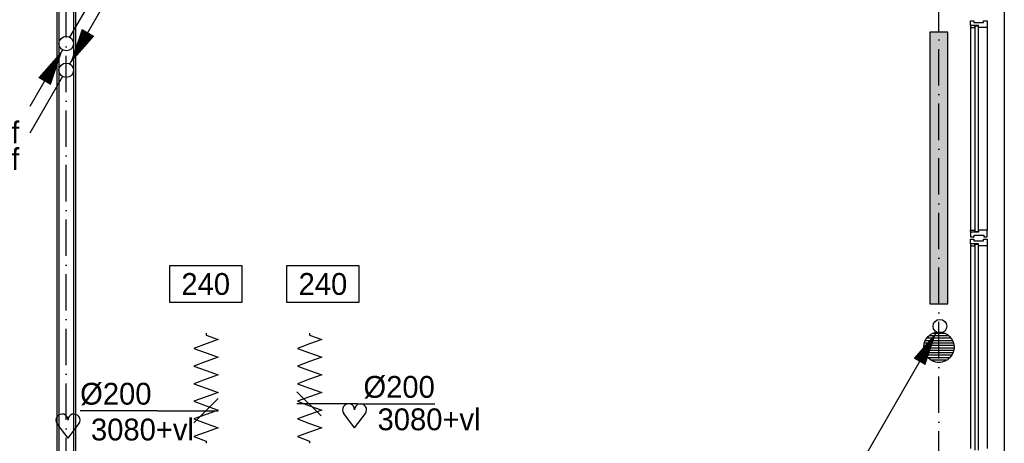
# Model space of a CAD drawing. Extents: x -41378 to 114803, y -24080 to 82188.
# Tile 135 of 137: x 99107 to 107231, y 70835 to 74327. Entities that reach past the tile are written whole.
import ezdxf
from ezdxf.enums import TextEntityAlignment as Align

# ---------------------------------------------------------------- set-up
doc = ezdxf.new("R2010")
doc.units = 0
doc.header["$LTSCALE"] = 50
doc.linetypes.add('2322107', pattern=[2000, 1000, 1000])
doc.linetypes.add('DASHDOT', pattern=[9, 6, -1.5, 0, -1.5])
doc.layers.get('0').update_dxf_attribs({"linetype": 'CONTINUOUS'})
for name, color, linetype in [('AL$7----_STRAMIEN', 1, 'DASHDOT'), ('AL21----_BUITENWAND', 4, 'CONTINUOUS'), ('AL22----_BINNENWAND', 7, 'CONTINUOUS'), ('AL28----_KONSTRUKTIE', 3, 'CONTINUOUS'), ('AL31----_BUITENKOZ', 7, 'CONTINUOUS'), ('ALXAA---_GEWBETON', 12, 'CONTINUOUS'), ('ALXOU---_GLAS', 7, 'CONTINUOUS'), ('WL5448--', 4, 'CONTINUOUS'), ('WL561---', 4, 'CONTINUOUS'), ('WL561---_AANVOER', 4, 'CONTINUOUS'), ('WL570---_TOEVOER', 3, 'CONTINUOUS'), ('WM570---', 1, 'CONTINUOUS')]:
    doc.layers.add(name, color=color, linetype=linetype)
doc.layers.get('0').freeze()
doc.styles.add('BURO-018', font='BUROFONT.shx', dxfattribs={"height": 90})

# ---------------------------------------------------------------- blocks, each defined once
blk = doc.blocks.new('2322401')
at = {"color": 0, "linetype": 'CONTINUOUS'}
for p, q in [((-0.5, 0.5, 1), (-0.5, 0.5)), ((-0.5, 0.5, 1), (-0.5, -0.5, 1)), ((0.5, 0.5, 1), (-0.5, 0.5, 1)), ((0.5, 0.5), (-0.5, 0.5)), ((-0.5, 0.5), (-0.5, -0.5)), ((0.5, 0.5, 1), (0.5, 0.5)), ((0.5, -0.5, 1), (0.5, 0.5, 1)), ((0.5, -0.5), (0.5, 0.5)), ((-0.5, -0.5, 1), (-0.5, -0.5)), ((-0.5, -0.5, 1), (0.5, -0.5, 1)), ((-0.5, -0.5), (0.5, -0.5)), ((0.5, -0.5, 1), (0.5, -0.5))]:
    blk.add_line(p, q, dxfattribs=at)
blk = doc.blocks.new('CVHATCH1')
at = {"color": 0, "linetype": 'CONTINUOUS'}
blk.add_solid([(-0.5, -0.5), (0.5, -0.5), (-0.5, 0.5), (0.5, 0.5)], dxfattribs=at)
blk = doc.blocks.new('LDV4107')
at = {"color": 0, "linetype": 'CONTINUOUS'}
blk.add_line((-0.25, -0.433), (-6.75, -11.691), dxfattribs=at)
blk.add_lwpolyline([(-0.25, -0.433, 0, 1, 0), (-1.5, -2.598, 1, 1, 0)], format="xyseb", dxfattribs=at)
blk.add_circle((0, 0), 0.5, dxfattribs=at)
blk = doc.blocks.new('LU-ORND')
at = {"color": 0, "linetype": 'CONTINUOUS'}
for p, q in [((-3, 1.5), (-3, -1.5)), ((3, 1.5), (-3, 1.5)), ((3, -1.5), (3, 1.5)), ((-3, -1.5), (3, -1.5))]:
    blk.add_line(p, q, dxfattribs=at)
blk = doc.blocks.new('LU-1D-F-C838A')
at = {"color": 0, "linetype": 'CONTINUOUS'}
for p, q in [((-436.8, 0), (-400.4, 100)), ((-400.4, 100), (-364, 0)), ((-291.2, 0), (-254.8, 100)), ((-254.8, 100), (-218.4, 0)), ((-145.6, 0), (-109.2, 100)), ((-109.2, 100), (-72.8, 0)), ((0, 0), (36.4, 100)), ((36.4, 100), (72.8, 0)), ((145.6, 0), (182, 100)), ((182, 100), (218.4, 0)), ((291.2, 0), (327.6, 100)), ((327.6, 100), (364, 0)), ((-453.1, 0), (-436.8, 0)), ((-364, 0), (-327.6, -100)), ((-327.6, -100), (-291.2, 0)), ((-218.4, 0), (-182, -100)), ((-182, -100), (-145.6, 0)), ((-72.8, 0), (-36.4, -100)), ((-36.4, -100), (0, 0)), ((72.8, 0), (109.2, -100)), ((109.2, -100), (145.6, 0)), ((218.4, 0), (254.8, -100)), ((254.8, -100), (291.2, 0)), ((364, 0), (400.4, -100)), ((400.4, -100), (436.8, 0)), ((436.8, 0), (453.1, 0))]:
    blk.add_line(p, q, dxfattribs=at)
blk = doc.blocks.new('*U411', base_point=(101593.2, 70350.7))
at = {"color": 0, "linetype": 'CONTINUOUS'}
for p, q in [((101592.9, 70251), (101393.5, 70450.4)), ((101893.2, 70350.7), (101393.2, 70350.7)), ((101893.2, 70350.7), (102533.1, 70350.7))]:
    blk.add_line(p, q, dxfattribs=at)
at = {"layer": 'WM570---', "linetype": 'CONTINUOUS', "style": 'BURO-018'}
blk.add_text('%%c200', height=180, dxfattribs=at).set_placement((101943.2, 70400.7))
blk = doc.blocks.new('*U412', base_point=(100544.3, 70369.5))
at = {"color": 0, "linetype": 'CONTINUOUS'}
for p, q in [((100544.6, 70269.8), (100744, 70469.2)), ((100244.3, 70369.5), (99604.4, 70369.5)), ((100244.3, 70369.5), (100744.3, 70369.5))]:
    blk.add_line(p, q, dxfattribs=at)
at = {"layer": 'WM570---', "linetype": 'CONTINUOUS', "style": 'BURO-018'}
blk.add_text('%%c200', height=180, dxfattribs=at).set_placement((100194.3, 70419.5), align=Align.RIGHT)
blk = doc.blocks.new('HART')
at = {"color": 1}
for q in [(-39.7, 52.4), (39.7, 52.4)]:
    blk.add_line((0, 0), q, dxfattribs=at)
for centre, start, end in [((-22.1, 65.7), 0, 217.1867), ((22.1, 65.7), 322.8133, 180)]:
    blk.add_arc(centre, 22.1, start, end, dxfattribs=at)
blk = doc.blocks.new('LDV4')
at = {"color": 0, "linetype": 'CONTINUOUS'}
for p, q in [((-0.25, -0.433), (-2.5, -4.33)), ((-4.5, -7.794), (-6.75, -11.691))]:
    blk.add_line(p, q, dxfattribs=at)
blk.add_lwpolyline([(-0.25, -0.433, 0, 1, 0), (-1.5, -2.598, 1, 1, 0)], format="xyseb", dxfattribs=at)
blk.add_circle((0, 0), 0.5, dxfattribs=at)
at = {"color": 0, "linetype": 'CONTINUOUS', "style": 'BURO-018'}
blk.add_attdef('LD_TEXT1', text='', height=1.8, dxfattribs=at).set_placement((-3.5, -6.062), align=Align.MIDDLE)
blk = doc.blocks.new('LDV2')
at = {"color": 0, "linetype": 'CONTINUOUS'}
for p, q in [((-0.25, -0.433), (-2.5, -4.33)), ((-4.5, -7.794), (-6.75, -11.691))]:
    blk.add_line(p, q, dxfattribs=at)
blk.add_lwpolyline([(-6.75, -11.691, 0, 1, 0), (-5.5, -9.526, 1, 1, 0)], format="xyseb", dxfattribs=at)
blk.add_circle((0, 0), 0.5, dxfattribs=at)
at = {"color": 0, "linetype": 'CONTINUOUS', "style": 'BURO-018'}
blk.add_attdef('LD_TEXT1', text='', height=1.8, dxfattribs=at).set_placement((-3.5, -6.062), align=Align.MIDDLE)
blk = doc.blocks.new('LDV3')
at = {"color": 0, "linetype": 'CONTINUOUS'}
for p, q in [((4.5, 7.794), (6.75, 11.691)), ((0.25, 0.433), (2.5, 4.33))]:
    blk.add_line(p, q, dxfattribs=at)
blk.add_lwpolyline([(0.25, 0.433, 0, 1, 0), (1.5, 2.598, 1, 1, 0)], format="xyseb", dxfattribs=at)
blk.add_circle((0, 0), 0.5, dxfattribs=at)
at = {"color": 0, "linetype": 'CONTINUOUS', "style": 'BURO-018'}
blk.add_attdef('LD_TEXT1', text='', height=1.8, dxfattribs=at).set_placement((3.5, 6.062), align=Align.MIDDLE)
blk = doc.blocks.new('LDV1')
at = {"color": 0, "linetype": 'CONTINUOUS'}
for p, q in [((4.5, 7.794), (6.75, 11.691)), ((0.25, 0.433), (2.5, 4.33))]:
    blk.add_line(p, q, dxfattribs=at)
blk.add_lwpolyline([(6.75, 11.691, 0, 1, 0), (5.5, 9.526, 1, 1, 0)], format="xyseb", dxfattribs=at)
blk.add_circle((0, 0), 0.5, dxfattribs=at)
at = {"color": 0, "linetype": 'CONTINUOUS', "style": 'BURO-018'}
blk.add_attdef('LD_TEXT1', text='', height=1.8, dxfattribs=at).set_placement((3.5, 6.062), align=Align.MIDDLE)

msp = doc.modelspace()

# ---------------------------------------------------------------- linework, layer by layer
at = {"layer": 'AL$7----_STRAMIEN', "color": 1}
for points in [[(99491, 43573), (99491, 80064.7)], [(106691, 44078.9), (106691, 80064.7)]]:
    msp.add_lwpolyline(points, dxfattribs=at)
at = {"layer": 'AL21----_BUITENWAND', "color": 8}
msp.add_line((107231, 78767.3), (107231, 61147.3), dxfattribs=at)
at = {"layer": 'AL22----_BINNENWAND', "color": 8}
for p, q in [((99416, 66320.3), (99416, 78487.3)), ((99566, 78487.3), (99566, 66320.3))]:
    msp.add_line(p, q, dxfattribs=at)
at = {"layer": 'AL22----_BINNENWAND', "color": 8, "linetype": 'CONTINUOUS'}
for p, q in [((99431, 78487.3), (99431, 66320.3)), ((99551, 78487.3), (99551, 66320.3))]:
    msp.add_line(p, q, dxfattribs=at)
at = {"layer": 'AL28----_KONSTRUKTIE', "color": 8}
msp.add_circle((106691, 71627.3), 125, dxfattribs=at)
at = {"layer": 'AL31----_BUITENKOZ', "color": 8, "linetype": 'CONTINUOUS'}
for p, q in [((106951, 74279.3), (106951, 74318.3)), ((106951, 74318.3), (106957, 74318.3)), ((107018, 74279.3), (106951, 74279.3)), ((106956, 74274.3), (106951, 74274.3)), ((106951, 74274.3), (106951, 74262.3)), ((106951, 74262.3), (106988, 74262.3)), ((106988, 74279.3), (106956, 74279.3)), ((106956, 74279.3), (106956, 74274.3)), ((106957, 74318.3), (106971, 74318.3)), ((106971, 74318.3), (106971, 74318.3)), ((106971, 74318.3), (106980.5, 74318.3)), ((106980.5, 74318.3), (106980.5, 74304.3)), ((106980.5, 74304.3), (107060.5, 74304.3)), ((106988, 74262.3), (106988, 74279.3)), ((107018, 74262.3), (107018, 74279.3)), ((107071, 74262.3), (107018, 74262.3)), ((107060.5, 74304.3), (107060.5, 74318.3)), ((107060.5, 74318.3), (107070.5, 74318.3)), ((107070.5, 74318.3), (107070.5, 74318.3)), ((107070.5, 74318.3), (107084, 74318.3)), ((107079, 74262.3), (107071, 74262.3)), ((107083, 74262.3), (107079, 74262.3)), ((107090, 74262.3), (107083, 74262.3)), ((107084, 74318.3), (107090, 74318.3)), ((107090, 74318.3), (107090, 74299.4)), ((107090, 74299.4), (107090, 74262.3)), ((106951, 72580.3), (106951, 72592.3)), ((106951, 72592.3), (106988, 72592.3)), ((106956, 72580.3), (106951, 72580.3)), ((106951, 72575.3), (106951, 72536.3)), ((107018, 72575.3), (106951, 72575.3)), ((106956, 72575.3), (106956, 72580.3)), ((106988, 72575.3), (106956, 72575.3)), ((106981, 72536.3), (106981, 72550.3)), ((106981, 72550.3), (107061, 72550.3)), ((106988, 72592.3), (106988, 72575.3)), ((107071, 72592.3), (107018, 72592.3)), ((107018, 72592.3), (107018, 72575.3)), ((107061, 72550.3), (107061, 72536.3)), ((107079, 72592.3), (107071, 72592.3)), ((107083, 72592.3), (107079, 72592.3)), ((107090, 72592.3), (107083, 72592.3)), ((107090, 72555.3), (107090, 72592.3)), ((107090, 72536.3), (107090, 72555.3)), ((106951, 72536.3), (106957, 72536.3)), ((106951, 72479.3), (106951, 72518.3)), ((106951, 72518.3), (106957, 72518.3)), ((107018, 72479.3), (106951, 72479.3)), ((106956, 72474.3), (106951, 72474.3)), ((106951, 72474.3), (106951, 72462.3)), ((106988, 72479.3), (106956, 72479.3)), ((106956, 72479.3), (106956, 72474.3)), ((106957, 72536.3), (106971, 72536.3)), ((106957, 72518.3), (106971, 72518.3)), ((106971, 72536.3), (106971, 72536.3)), ((106971, 72536.3), (106981, 72536.3)), ((106971, 72518.3), (106971, 72518.3)), ((106971, 72518.3), (106980.5, 72518.3)), ((106980.5, 72518.3), (106980.5, 72504.3)), ((106980.5, 72504.3), (107060.5, 72504.3)), ((106988, 72462.3), (106988, 72479.3)), ((107018, 72462.3), (107018, 72479.3)), ((107060.5, 72504.3), (107060.5, 72518.3)), ((107060.5, 72518.3), (107070.5, 72518.3)), ((107061, 72536.3), (107070, 72536.3)), ((107070, 72536.3), (107070, 72536.3)), ((107070, 72536.3), (107084, 72536.3)), ((107070.5, 72518.3), (107070.5, 72518.3)), ((107070.5, 72518.3), (107084, 72518.3)), ((107084, 72536.3), (107090, 72536.3)), ((107084, 72518.3), (107090, 72518.3)), ((107090, 72518.3), (107090, 72499.4)), ((107090, 72499.4), (107090, 72462.3)), ((106951, 72462.3), (106988, 72462.3)), ((107071, 72462.3), (107018, 72462.3)), ((107079, 72462.3), (107071, 72462.3)), ((107083, 72462.3), (107079, 72462.3)), ((107090, 72462.3), (107083, 72462.3))]:
    msp.add_line(p, q, dxfattribs=at)
at = {"layer": 'AL31----_BUITENKOZ', "color": 8}
for p, q in [((106951, 74262.3), (106951, 72592.3)), ((107090, 74262.3), (107090, 72592.3)), ((106951, 72462.3), (106951, 70792.3)), ((107090, 72462.3), (107090, 70792.3))]:
    msp.add_line(p, q, dxfattribs=at)
at = {"layer": 'ALXAA---_GEWBETON', "color": 8}
for p, q in [((106643.7, 71743), (106738.3, 71743)), ((106571.2, 71663), (106810.8, 71663)), ((106579.1, 71683), (106802.9, 71683)), ((106591.5, 71703), (106790.5, 71703)), ((106610.6, 71723), (106771.4, 71723)), ((106566.1, 71623), (106815.9, 71623)), ((106567, 71643), (106815, 71643)), ((106568.4, 71603), (106813.6, 71603)), ((106574.1, 71583), (106807.9, 71583)), ((106583.8, 71563), (106798.2, 71563)), ((106598.7, 71543), (106783.3, 71543)), ((106622.1, 71523), (106759.9, 71523)), ((106677.7, 71503), (106704.3, 71503))]:
    msp.add_line(p, q, dxfattribs=at)
at = {"layer": 'ALXOU---_GLAS', "color": 8}
for p, q in [((106990, 72577.3), (106990, 74277.3)), ((106990, 74277.3), (107016, 74277.3)), ((107016, 74277.3), (107016, 72577.3)), ((107016, 72577.3), (106990, 72577.3)), ((106990, 70777.3), (106990, 72477.3)), ((106990, 72477.3), (107016, 72477.3)), ((107016, 72477.3), (107016, 70777.3))]:
    msp.add_line(p, q, dxfattribs=at)
at = {"layer": 'WL561---_AANVOER', "linetype": '2322107'}
msp.add_line((106691, 74225.7), (106691, 74445.4), dxfattribs=at)

# ---------------------------------------------------------------- block references
at = {"layer": 'WL5448--', "color": 2}
ref = msp.add_blockref('LDV1', (99491, 74130.3), dxfattribs=dict(at, xscale=120, yscale=120, zscale=120))
ref.add_attrib('LD_TEXT1', 'f', dxfattribs={"layer": '0', "color": 1, "linetype": 'CONTINUOUS', "height": 144, "style": 'BURO-018'}).set_placement((99911, 74857.7), align=Align.MIDDLE)
ref = msp.add_blockref('LDV3', (99491, 73910.3), dxfattribs=dict(at, xscale=120, yscale=120, zscale=120))
ref.add_attrib('LD_TEXT1', 'f', dxfattribs={"layer": '0', "color": 1, "linetype": 'CONTINUOUS', "height": 144, "style": 'BURO-018'}).set_placement((99911, 74637.7), align=Align.MIDDLE)
ref = msp.add_blockref('LDV4', (99491, 74130.3), dxfattribs=dict(at, xscale=119.9999999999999, yscale=119.9999999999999, zscale=119.9999999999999))
ref.add_attrib('LD_TEXT1', 'f', dxfattribs={"layer": '0', "color": 1, "linetype": 'CONTINUOUS', "height": 180, "style": 'BURO-018'}).set_placement((99071, 73402.8), align=Align.MIDDLE)
ref = msp.add_blockref('LDV2', (99491, 73910.3), dxfattribs=dict(at, xscale=119.9999999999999, yscale=119.9999999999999, zscale=119.9999999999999))
ref.add_attrib('LD_TEXT1', 'f', dxfattribs={"layer": '0', "color": 1, "linetype": 'CONTINUOUS', "height": 180, "style": 'BURO-018'}).set_placement((99071, 73182.8), align=Align.MIDDLE)
at = {"layer": 'WL561---', "xscale": 2240, "yscale": 150, "rotation": 270.0000000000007}
for name, zscale in [('2322401', 400), ('CVHATCH1', 2240)]:
    msp.add_blockref(name, (106691, 73105.7), dxfattribs=dict(at, zscale=zscale))
at = {"layer": 'WL561---_AANVOER', "color": 2, "xscale": 112.5, "yscale": 112.5, "zscale": 112.5}
msp.add_blockref('LDV4107', (106699.3, 71799.7), dxfattribs=at)
at = {"layer": 'WL570---_TOEVOER', "linetype": 'CONTINUOUS', "rotation": 270}
for p in [(100644.3, 71290), (101498.4, 71290)]:
    msp.add_blockref('LU-1D-F-C838A', p, dxfattribs=at)
at = {"layer": 'WM570---'}
ref = msp.add_blockref('LU-ORND', (100641.6, 72148.5), dxfattribs=dict(at, xscale=100, yscale=100, zscale=100))
ref.add_attrib('LU_TEXT1', '240', dxfattribs={"layer": '0', "color": 1, "linetype": 'CONTINUOUS', "height": 180, "style": 'BURO-018'}).set_placement((100641.6, 72148.5), align=Align.MIDDLE)
ref = msp.add_blockref('LU-ORND', (101608.7, 72148.5), dxfattribs=dict(at, xscale=100, yscale=100, zscale=100))
ref.add_attrib('LU_TEXT1', '240', dxfattribs={"layer": '0', "color": 1, "linetype": 'CONTINUOUS', "height": 180, "style": 'BURO-018'}).set_placement((101608.7, 72148.5), align=Align.MIDDLE)
for name, p in [('*U412', (100544.3, 71103.4)), ('*U411', (101593.2, 71159.8))]:
    msp.add_blockref(name, p, dxfattribs=at)
at = {"layer": 'WM570---', "xscale": 2.25, "yscale": 2.25, "zscale": 2.25}
for p in [(101870.1, 70962.5), (99505.3, 70878.4)]:
    msp.add_blockref('HART', p, dxfattribs=at)

# ---------------------------------------------------------------- texts
at = {"layer": 'WM570---', "color": 1, "style": 'BURO-018'}
for p in [(102059.5, 70942.4), (99694.7, 70858.3)]:
    msp.add_text('3080+vl', height=180, dxfattribs=at).set_placement(p)

doc.saveas('drawing.dxf')
